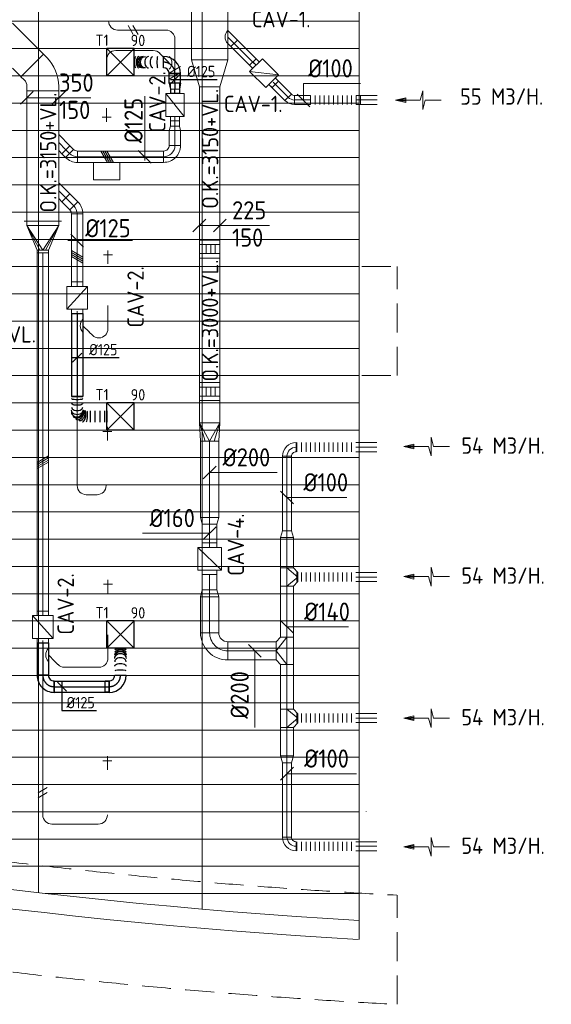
# Model space of a CAD drawing. Header units: millimetres. Extents: x -74969 to 28416, y 4400 to 50969.
# Tile 15 of 32: x -54918 to -49073, y 6383 to 17220. Entities that reach past the tile are written whole.
import ezdxf
from ezdxf.enums import TextEntityAlignment as Align

# ---------------------------------------------------------------- set-up
doc = ezdxf.new("R2010")
doc.units = ezdxf.units.MM
doc.header["$LTSCALE"] = 50
doc.linetypes.add('CENTER2', pattern=[28.575, 19.05, -3.175, 3.175, -3.175])
doc.linetypes.add('HIDDEN', pattern=[9.525, 6.35, -3.175])
for name, color, linetype, lineweight in [('WL570---_BESTAAND-HARTLIJN', 161, 'Continuous', 0), ('WL570---_BESTAAND-MAATVOERING', 161, 'Continuous', 0), ('WL570---_BESTAAND-RETOUR', 100, 'Continuous', 0), ('WL570---_BESTAAND-ROOSTER', 161, 'Continuous', 0), ('WL570---_BESTAAND-TOEVOER', 200, 'Continuous', 0), ('WL570---_DEMONTEREN', 10, 'Continuous', 0)]:
    doc.layers.add(name, color=color, linetype=linetype, lineweight=lineweight)
for name, color, linetype in [('WL570---_TOEVOER', 200, 'Continuous'), ('WL570---_TOEVOER_HL', 1, 'Continuous'), ('WL570---_TOEVOER_RST', 3, 'Continuous'), ('WL570---_TOEVOER_RST_HL', 1, 'Continuous'), ('WM570---_TOEVOER', 2, 'Continuous'), ('WM570---_TOEVOER_PR', 2, 'Continuous'), ('WM570---_TOEVOER_RST_PR', 1, 'Continuous')]:
    doc.layers.add(name, color=color, linetype=linetype)
doc.layers.get('WL570---_DEMONTEREN').off()
doc.styles.add('BURO-025', font='ISO96.shx', dxfattribs={"height": 125})
doc.styles.add('ISO', font='ISO', dxfattribs={"height": 162})
doc.styles.add('MAATVOERING', font='ISO')

# ---------------------------------------------------------------- blocks, each defined once
blk = doc.blocks.new('OBO10000090H')
blk.add_lwpolyline([(50, -100, 0.414214), (-100, 50), (-100, -50, -0.414214), (-50, -100)], format="xyb", close=True)
at = {"invisible_edges": 15}
for points in [[(-91, -51), (-74, 48), (-100, 50), (-100, -50)], [(-83, -53), (-49, 41), (-74, 48), (-91, -51)], [(-75, -57), (-25, 30), (-49, 41), (-83, -53)], [(-68, -62), (-4, 15), (-25, 30), (-75, -57)], [(-62, -68), (15, -4), (-4, 15), (-68, -62)], [(-57, -75), (30, -25), (15, -4), (-62, -68)], [(-53, -83), (41, -49), (30, -25), (-57, -75)], [(-51, -91), (48, -74), (41, -49), (-53, -83)], [(-50, -100), (50, -100), (48, -74), (-51, -91)]]:
    blk.add_3dface(points, dxfattribs=at)
at = {"layer": 'WL570---_BESTAAND-HARTLIJN'}
blk.add_arc((-100, -100), 100, 0, 90, dxfattribs=at)
blk = doc.blocks.new('KARO')
for p, q in [((1, 0.5), (0, 0.5)), ((0, -0.5), (1, -0.5))]:
    blk.add_line(p, q)
at = {"invisible_edges": 15}
blk.add_3dface([(0, 0.5), (0, -0.5), (1, -0.5), (1, 0.5)], dxfattribs=at)
at = {"layer": 'WL570---_BESTAAND-HARTLIJN'}
blk.add_line((0, 0), (1, 0), dxfattribs=at)
blk = doc.blocks.new('FLLINE100')
blk.add_line((0, -50), (0, 50))
blk = doc.blocks.new('OEX1000065900')
at = {"rotation": 180}
for p in [(50, 0), (100, 0), (150, 0), (200, 0), (250, 0), (300, 0), (350, 0), (400, 0), (450, 0), (500, 0), (550, 0), (600, 0), (650, 0)]:
    blk.add_blockref('FLLINE100', p, dxfattribs=at)
blk = doc.blocks.new('AFZPIJL')
for points in [[(0, -10), (0, -6.52), (-2.06, -5.97), (2.06, -5.97), (0, -5.41), (0, 0)], [(-0.26, -2.22), (0, 0)], [(0.26, -2.22), (0, 0)]]:
    blk.add_lwpolyline(points)
blk.add_lwpolyline([(0.52, -2.22), (-0.52, -2.22), (0, 0)], close=True)
blk = doc.blocks.new('OSV1401000740K')
blk.add_lwpolyline([(-75, -70), (0, -50), (0, 50), (-75, 70)], close=True)
at = {"layer": 'WL570---_BESTAAND-HARTLIJN'}
blk.add_line((-75, 0), (0, 0), dxfattribs=at)
blk = doc.blocks.new('OTS14014010000H')
blk.add_lwpolyline([(-100, -70), (100, -70), (100, 70), (50, 120), (-50, 120), (-100, 70)], close=True)
at = {"layer": 'WL570---_BESTAAND-HARTLIJN'}
blk.add_line((-100, 0), (100, 0), dxfattribs=at)
at = {"layer": 'WL570---_BESTAAND-RETOUR'}
blk.add_lwpolyline([(-100, 0), (0, 120), (100, 0)], dxfattribs=at)
blk = doc.blocks.new('MVLINE')
blk.add_line((35.4, -35.4), (-35.4, 35.4))
blk = doc.blocks.new('OTS14014020000H')
blk.add_lwpolyline([(-150, -70), (150, -70), (150, 70), (100, 120), (-100, 120), (-150, 70)], close=True)
at = {"layer": 'WL570---_BESTAAND-HARTLIJN'}
blk.add_line((-150, 0), (150, 0), dxfattribs=at)
at = {"layer": 'WL570---_BESTAAND-RETOUR'}
blk.add_lwpolyline([(-150, 0), (0, 120), (150, 0)], dxfattribs=at)
blk = doc.blocks.new('OBO20000090H')
blk.add_lwpolyline([(100, -200, 0.414214), (-200, 100), (-200, -100, -0.414214), (-100, -200)], format="xyb", close=True)
at = {"invisible_edges": 15}
for points in [[(-183, -102), (-148, 95), (-200, 100), (-200, -100)], [(-166, -106), (-97, 82), (-148, 95), (-183, -102)], [(-150, -113), (-50, 60), (-97, 82), (-166, -106)], [(-136, -123), (-7, 30), (-50, 60), (-150, -113)], [(-123, -136), (30, -7), (-7, 30), (-136, -123)], [(-113, -150), (60, -50), (30, -7), (-123, -136)], [(-106, -166), (82, -97), (60, -50), (-113, -150)], [(-102, -183), (95, -148), (82, -97), (-106, -166)], [(-100, -200), (100, -200), (95, -148), (-102, -183)]]:
    blk.add_3dface(points, dxfattribs=at)
at = {"layer": 'WL570---_BESTAAND-HARTLIJN'}
blk.add_arc((-200, -200), 200, 0, 90, dxfattribs=at)
blk = doc.blocks.new('VBX1601600016025000')
blk.add_lwpolyline([(50, -130), (300, -130), (300, 130), (50, 130)], close=True)
for points in [[(50, 80), (0, 80), (0, -80), (50, -80)], [(300, -80), (350, -80), (350, 80), (300, 80)]]:
    blk.add_lwpolyline(points)
at = {"layer": 'WL570---_BESTAAND-HARTLIJN'}
blk.add_line((300, 0), (350, 0), dxfattribs=at)
at = {"layer": 'WL570---_BESTAAND-TOEVOER'}
blk.add_line((50, -130), (300, 130), dxfattribs=at)
blk = doc.blocks.new('OSV2001600740G')
blk.add_lwpolyline([(0, -100), (75, -80), (75, 80), (0, 100)], close=True)
at = {"layer": 'WL570---_BESTAAND-HARTLIJN'}
blk.add_line((0, 0), (75, 0), dxfattribs=at)
blk = doc.blocks.new('OEX1000060800')
at = {"rotation": 90}
for p in [(0, -50), (0, -100), (0, -150), (0, -200), (0, -250), (0, -300), (0, -350), (0, -400), (0, -450), (0, -500), (0, -550), (0, -600)]:
    blk.add_blockref('FLLINE100', p, dxfattribs=at)
blk = doc.blocks.new('OBO10000090ZE')
blk.add_lwpolyline([(-50, 0), (50, 0), (50, 100, 1), (-50, 100)], format="xyb", close=True)
at = {"layer": 'WL570---_BESTAAND-HARTLIJN'}
for points in [[(0, 0), (0, 150)], [(-50, 100), (50, 100)]]:
    blk.add_lwpolyline(points, dxfattribs=at)
blk = doc.blocks.new('OBO10000090L')
blk.add_lwpolyline([(50, 0, 0.414214), (-100, 150), (-100, 50, -0.414214), (-50, 0)], format="xyb", close=True)
at = {"invisible_edges": 15}
for points in [[(-91, 49), (-74, 148), (-100, 150), (-100, 50)], [(-83, 47), (-49, 141), (-74, 148), (-91, 49)], [(-75, 43), (-25, 130), (-49, 141), (-83, 47)], [(-68, 38), (-4, 115), (-25, 130), (-75, 43)], [(-62, 32), (15, 96), (-4, 115), (-68, 38)], [(-57, 25), (30, 75), (15, 96), (-62, 32)], [(-53, 17), (41, 51), (30, 75), (-57, 25)], [(-51, 9), (48, 26), (41, 51), (-53, 17)], [(-50, 0), (50, 0), (48, 26), (-51, 9)]]:
    blk.add_3dface(points, dxfattribs=at)
at = {"layer": 'WL570---_BESTAAND-HARTLIJN'}
blk.add_arc((-100, 0), 100, 0, 90, dxfattribs=at)
blk = doc.blocks.new('OZA1250100045L')
blk.add_lwpolyline([(-71, 0), (-106, 35), (-35, 106), (71, 0)])
at = {"layer": 'WL570---_BESTAAND-HARTLIJN'}
blk.add_line((0, 0), (-71, 71), dxfattribs=at)
at = {"layer": 'WL570---_BESTAAND-TOEVOER'}
blk.add_arc((0, 71), 100, 225, 315, dxfattribs=at)
blk = doc.blocks.new('OBO10000045H')
blk.add_lwpolyline([(50, -41, 0.198912), (6, 65), (-65, -6, -0.198912), (-50, -41)], format="xyb", close=True)
at = {"invisible_edges": 15}
for points in [[(-62, -9), (15, 55), (6, 65), (-65, -6)], [(-59, -13), (23, 45), (15, 55), (-62, -9)], [(-57, -16), (30, 34), (23, 45), (-59, -13)], [(-55, -20), (36, 22), (30, 34), (-57, -16)], [(-53, -24), (41, 10), (36, 22), (-55, -20)], [(-52, -28), (45, -3), (41, 10), (-53, -24)], [(-51, -33), (48, -15), (45, -3), (-52, -28)], [(-50, -37), (49, -28), (48, -15), (-51, -33)], [(-50, -41), (50, -41), (49, -28), (-50, -37)]]:
    blk.add_3dface(points, dxfattribs=at)
at = {"layer": 'WL570---_BESTAAND-HARTLIJN'}
blk.add_arc((-100, -41), 100, 0, 45, dxfattribs=at)
blk = doc.blocks.new('VBX1251250012525000')
blk.add_lwpolyline([(50, -112.5), (300, -112.5), (300, 112.5), (50, 112.5)], close=True)
for points in [[(50, 62.5), (0, 62.5), (0, -62.5), (50, -62.5)], [(300, -62.5), (350, -62.5), (350, 62.5), (300, 62.5)]]:
    blk.add_lwpolyline(points)
at = {"layer": 'WL570---_BESTAAND-HARTLIJN'}
blk.add_line((300, 0), (350, 0), dxfattribs=at)
at = {"layer": 'WL570---_BESTAAND-TOEVOER'}
blk.add_line((50, -112.5), (300, 112.5), dxfattribs=at)
blk = doc.blocks.new('OSV1251000460G')
blk.add_lwpolyline([(0, -62), (47, -50), (47, 50), (0, 62)], close=True)
at = {"layer": 'WL570---_BESTAAND-HARTLIJN'}
blk.add_line((0, 0), (47, 0), dxfattribs=at)
blk = doc.blocks.new('VBX1001000010025000')
for points in [[(50, 50), (0, 50), (0, -50), (50, -50)], [(300, -50), (350, -50), (350, 50), (300, 50)]]:
    blk.add_lwpolyline(points)
blk.add_lwpolyline([(50, -100), (300, -100), (300, 100), (50, 100)], close=True)
at = {"layer": 'WL570---_BESTAAND-HARTLIJN'}
blk.add_line((300, 0), (350, 0), dxfattribs=at)
at = {"layer": 'WL570---_BESTAAND-TOEVOER'}
blk.add_line((50, -100), (300, 100), dxfattribs=at)
blk = doc.blocks.new('OSV1251000460K')
blk.add_lwpolyline([(-47, -62), (0, -50), (0, 50), (-47, 62)], close=True)
at = {"layer": 'WL570---_BESTAAND-HARTLIJN'}
blk.add_line((-47, 0), (0, 0), dxfattribs=at)
blk = doc.blocks.new('KARH')
for p, q in [((1, 0.5), (0, 0.5)), ((0, -0.5), (1, -0.5))]:
    blk.add_line(p, q)
at = {"invisible_edges": 15}
blk.add_3dface([(0, 0.5), (0, -0.5), (1, -0.5), (1, 0.5)], dxfattribs=at)
blk = doc.blocks.new('OAF12500045R')
blk.add_line((-138, 0), (138, 0))
blk.add_lwpolyline([(-88, 0), (35, 124), (124, 35), (88, 0)])
at = {"layer": 'WL570---_BESTAAND-HARTLIJN'}
blk.add_line((80, 80), (0, 0), dxfattribs=at)
blk = doc.blocks.new('OBO12500090H')
blk.add_lwpolyline([(62, -125, 0.414214), (-125, 62), (-125, -63, -0.414214), (-63, -125)], format="xyb", close=True)
at = {"invisible_edges": 15}
for points in [[(-114, -63), (-92, 60), (-125, 62), (-125, -63)], [(-104, -66), (-61, 51), (-92, 60), (-114, -63)], [(-94, -71), (-31, 37), (-61, 51), (-104, -66)], [(-85, -77), (-4, 19), (-31, 37), (-94, -71)], [(-77, -85), (19, -4), (-4, 19), (-85, -77)], [(-71, -94), (37, -31), (19, -4), (-77, -85)], [(-66, -104), (51, -61), (37, -31), (-71, -94)], [(-63, -114), (60, -92), (51, -61), (-66, -104)], [(-63, -125), (62, -125), (60, -92), (-63, -114)]]:
    blk.add_3dface(points, dxfattribs=at)
at = {"layer": 'WL570---_BESTAAND-HARTLIJN'}
blk.add_arc((-125, -125), 125, 0, 90, dxfattribs=at)
blk = doc.blocks.new('VBO35015000050451-100H')
blk.add_lwpolyline([(-175, -164), (175, -164), (175, -114, 0.198912), (43, 204), (8, 240), (-240, -8), (-204, -43, -0.198912), (-175, -114)], format="xyb", close=True)
blk = doc.blocks.new('OBO12500045H')
blk.add_lwpolyline([(62, -52, 0.198912), (8, 81), (-81, -8, -0.198912), (-63, -52)], format="xyb", close=True)
at = {"invisible_edges": 15}
for points in [[(-77, -12), (19, 69), (8, 81), (-81, -8)], [(-74, -16), (29, 56), (19, 69), (-77, -12)], [(-71, -21), (37, 42), (29, 56), (-74, -16)], [(-68, -25), (45, 27), (37, 42), (-71, -21)], [(-66, -30), (51, 12), (45, 27), (-68, -25)], [(-65, -36), (56, -3), (51, 12), (-66, -30)], [(-63, -41), (60, -19), (56, -3), (-65, -36)], [(-63, -46), (62, -35), (60, -19), (-63, -41)], [(-63, -52), (62, -52), (62, -35), (-63, -46)]]:
    blk.add_3dface(points, dxfattribs=at)
at = {"layer": 'WL570---_BESTAAND-HARTLIJN'}
blk.add_arc((-125, -52), 125, 0, 45, dxfattribs=at)
blk = doc.blocks.new('VRO225150002002000H')
blk.add_lwpolyline([(0, 112.5), (0, -112.5), (200, -100), (200, 100)], close=True)
at = {"layer": 'WL570---_BESTAAND-RETOUR'}
for p, q in [((0, 112.5), (200, 50)), ((0, -112.5), (200, -50))]:
    blk.add_line(p, q, dxfattribs=at)
blk.add_lwpolyline([(0, -112.5), (0, -112.5), (200, 0), (0, 112.5)], dxfattribs=at)
blk = doc.blocks.new('VSP22515022515010-0')
blk.add_lwpolyline([(0, -112.5), (200, -112.5), (200, 112.5), (0, 112.5)], close=True)
at = {"layer": 'WL570---_BESTAAND-RETOUR'}
for p, q in [((50, -112.5), (50, 112.5)), ((150, -112.5), (150, 112.5)), ((50, 37.5), (150, 37.5)), ((50, -12.5), (150, -12.5)), ((50, -62.5), (150, -62.5))]:
    blk.add_line(p, q, dxfattribs=at)
blk = doc.blocks.new('VV240015022515003000G')
blk.add_lwpolyline([(0, -200), (300, -112.5), (300, 112.5), (0, 200)], close=True)
at = {"invisible_edges": 15}
blk.add_3dface([(0, -200), (300, -112.5), (300, 112.5), (0, 200)], dxfattribs=at)
blk = doc.blocks.new('UISO')
for p, q in [((0, 0.18), (1, 0.757)), ((0, 0), (1, 0.577))]:
    blk.add_line(p, q)
at = {"layer": 'WL570---_BESTAAND-TOEVOER'}
for p, q in [((0, 0.36), (1, 0.937)), ((0, -0.18), (1, 0.397))]:
    blk.add_line(p, q, dxfattribs=at)
blk = doc.blocks.new('OZA4000100045R')
blk.add_lwpolyline([(71, 0), (106, 35), (35, 106), (-71, 0)])
at = {"layer": 'WL570---_BESTAAND-HARTLIJN'}
blk.add_line((0, 0), (71, 71), dxfattribs=at)
at = {"layer": 'WL570---_BESTAAND-RETOUR'}
blk.add_arc((0, 71), 100, 225, 315, dxfattribs=at)
blk = doc.blocks.new('VRO3502000012535000-0')
for p, q in [((0, 205), (0, -205)), ((50, -175), (50, 175)), ((320, -62.5), (320, 62.5))]:
    blk.add_line(p, q)
blk.add_lwpolyline([(0, 175), (0, -175), (50, -175), (320, -62.5), (350, -62.5), (350, 62.5), (320, 62.5), (50, 175)], close=True)
at = {"layer": 'WL570---_BESTAAND-TOEVOER'}
for p, q in [((50, 175), (320, 31.25)), ((50, -175), (320, -31.25))]:
    blk.add_line(p, q, dxfattribs=at)
blk.add_lwpolyline([(50, -175), (320, 0), (50, 175)], dxfattribs=at)
blk = doc.blocks.new('Groep-22')
at = {"color": 8, "linetype": 'Continuous', "lineweight": 13}
for p, q in [((-51351, 17202), (-72801, 17202)), ((-72801, 16902), (-51351, 16902)), ((-51351, 16602), (-72801, 16602)), ((-51351, 16302), (-72801, 16302)), ((-51351, 16002), (-72801, 16002)), ((-51351, 15702), (-72801, 15702)), ((-51351, 15402), (-72801, 15402)), ((-72801, 15102), (-51351, 15102)), ((-51351, 14802), (-72801, 14802)), ((-51351, 14502), (-72801, 14502)), ((-51351, 14202), (-72801, 14202)), ((-51351, 13902), (-72801, 13902)), ((-51351, 13602), (-72801, 13602)), ((-72801, 13302), (-51351, 13302)), ((-72801, 13002), (-51351, 13002)), ((-72801, 12702), (-51351, 12702)), ((-72801, 12402), (-51351, 12402)), ((-72109, 12102), (-51351, 12102))]:
    blk.add_line(p, q, dxfattribs=at)
blk = doc.blocks.new('Block plafond 6e verd zuid')
at = {"color": 8, "linetype": 'Continuous', "lineweight": 13}
for p, q in [((17925, 75), (17925, -11016)), ((19725, 0), (19725, -11196)), ((21450, 0), (21450, -11530)), ((1423, -6825), (21450, -6825)), ((2180, -7125), (21450, -7125)), ((2968, -7425), (21450, -7425)), ((3788, -7725), (21450, -7725)), ((4646, -8025), (21450, -8025)), ((5546, -8325), (21450, -8325)), ((6494, -8625), (21450, -8625)), ((7499, -8925), (21450, -8925)), ((8569, -9225), (21450, -9225)), ((9720, -9525), (21450, -9525)), ((14325, -9525), (17925, -9525)), ((17925, -9525), (19725, -9525)), ((19725, -9525), (19725, -9825)), ((10970, -9825), (21450, -9825)), ((17925, -9825), (21450, -9825)), ((19725, -9825), (17925, -9825)), ((12349, -10125), (21450, -10125)), ((21525, -10125), (21525, -10123)), ((13903, -10425), (21450, -10425)), ((15721, -10725), (21450, -10725)), ((18001, -11025), (21450, -11025))]:
    blk.add_line(p, q, dxfattribs=at)
for radius, start in [(63341, 246.63013), (63551, 246.71186)]:
    blk.add_arc((25125, 51914), radius, start, 266.67372, dxfattribs=at)
at = {"color": 8}
blk.add_blockref('Groep-22', (72801, -18627), dxfattribs=at)
blk = doc.blocks.new('*U217')
at = {"color": 0, "ltscale": 10}
for p, q in [((150, 150, -2500), (-150, 150, -2500)), ((-150, -150, -2500), (-150, 150, -2500)), ((150, -150, -2500), (-150, 150, -2500)), ((-150, -150, -2500), (150, 150, -2500)), ((150, -150, -2500), (150, 150, -2500)), ((150, -150, -2500), (-150, -150, -2500))]:
    blk.add_line(p, q, dxfattribs=at)
at = {"layer": 'WL570---_TOEVOER_RST_HL', "linetype": 'CENTER2'}
blk.add_circle((0, 0, -2500), 0.075, dxfattribs=at)
at = {"layer": 'WL570---_TOEVOER_RST', "color": 2, "style": 'BURO-025'}
for tag in ['MC', 'Q']:
    blk.add_attdef(tag, text='', height=125, dxfattribs=at).set_placement((0, 0), align=Align.MIDDLE)
at = {"layer": 'WM570---_TOEVOER_RST_PR', "color": 2, "style": 'BURO-025'}
blk.add_attdef('POSNR', text='', height=125, dxfattribs=at).set_placement((0, 0), align=Align.MIDDLE)
blk = doc.blocks.new('*U308')
at = {"color": 0, "ltscale": 10}
for p, q in [((0, 62, -2700), (357, 62, -2700)), ((0, -62, -2700), (0, 62, -2700)), ((357, 62, -2700), (357, -62, -2700)), ((0, -62, -2700), (357, -62, -2700))]:
    blk.add_line(p, q, dxfattribs=at)
at = {"layer": 'WL570---_TOEVOER_HL', "linetype": 'CENTER2'}
blk.add_line((0, 0, -2700), (357, 0, -2700), dxfattribs=at)
at = {"layer": 'WM570---_TOEVOER_PR', "color": 2, "style": 'BURO-025'}
blk.add_attdef('POSNR', text='', height=125, dxfattribs=at).set_placement((0, 0), align=Align.MIDDLE)
blk = doc.blocks.new('*U309')
at = {"color": 0, "ltscale": 10}
for p, q in [((-62.5, 125, -2700), (62.5, 125, -2700)), ((-125, -62.5, -2700), (-125, 62.5, -2700))]:
    blk.add_line(p, q, dxfattribs=at)
for radius, end in [(62.5, 0), (187.5, 360)]:
    blk.add_arc((-125, 125, -2700), radius, 270, end, dxfattribs=at)
at = {"layer": 'WL570---_TOEVOER_HL', "linetype": 'CENTER2'}
blk.add_arc((-125, 125, -2700), 125, 270, 0, dxfattribs=at)
at = {"layer": 'WM570---_TOEVOER_PR', "color": 2, "style": 'BURO-025'}
blk.add_attdef('POSNR', text='', height=125, dxfattribs=at).set_placement((0, 0), align=Align.MIDDLE)
blk = doc.blocks.new('*U310')
at = {"color": 0, "ltscale": 10}
for p, q in [((0, 62, -2700), (605, 62, -2700)), ((0, -62, -2700), (0, 62, -2700)), ((605, 62, -2700), (605, -62, -2700)), ((0, -62, -2700), (605, -62, -2700))]:
    blk.add_line(p, q, dxfattribs=at)
at = {"layer": 'WL570---_TOEVOER_HL', "linetype": 'CENTER2'}
blk.add_line((0, 0, -2700), (605, 0, -2700), dxfattribs=at)
at = {"layer": 'WM570---_TOEVOER_PR', "color": 2, "style": 'BURO-025'}
blk.add_attdef('POSNR', text='', height=125, dxfattribs=at).set_placement((0, 0), align=Align.MIDDLE)
blk = doc.blocks.new('*U311')
at = {"color": 0, "ltscale": 10}
for p, q in [((-125, -62.5, -2700), (-125, 62.5, -2700)), ((62.5, -125, -2700), (-62.5, -125, -2700)), ((-59.375, -125, -2700), (-59.375, -169.3, -2700)), ((59.375, -125, -2700), (-59.375, -125, -2700)), ((59.375, -169.3, -2700), (-59.375, -169.3, -2700)), ((59.375, -125, -2700), (59.375, -169.3, -2700))]:
    blk.add_line(p, q, dxfattribs=at)
for radius in [187.5, 62.5]:
    blk.add_arc((-125, -125, -2700), radius, 0, 90, dxfattribs=at)
at = {"layer": 'WL570---_TOEVOER_HL', "linetype": 'CENTER2'}
blk.add_arc((-125, -125, -2700), 125, 0, 90, dxfattribs=at)
at = {"layer": 'WM570---_TOEVOER_PR', "color": 2, "style": 'BURO-025'}
blk.add_attdef('POSNR', text='', height=125, dxfattribs=at).set_placement((0, 0), align=Align.MIDDLE)
blk = doc.blocks.new('*U312')
at = {"color": 0, "ltscale": 10}
for p, q in [((0, 62, -2700), (0, -62, -2700)), ((298, 62, -2700), (298, -62, -2700))]:
    blk.add_line(p, q, dxfattribs=at)
for centre, major_axis, ratio, start_param, end_param in [((48, 0, -2700), (0, -62.5), 0.152897, 0, 3.141593), ((150, 0, -2700), (0, -62.5), 0.695909, 0, 3.141593), ((203, 0, -2700), (0, 62.5), 0.883508, 3.141593, 6.283185), ((251, 0, -2700), (0, 62.5), 0.444721, 3.141593, 6.283185)]:
    blk.add_ellipse(centre, major_axis=major_axis, ratio=ratio, start_param=start_param, end_param=end_param, dxfattribs=at)
at = {"color": 0, "ltscale": 10, "extrusion": (0, 0, -1)}
for centre, major_axis, ratio, start_param, end_param in [((102, 0, -2700), (0, 62.5), 0.444721, 0, 3.141593), ((185, 0, -2700), (0, 62.5), 0.883508, 0, 3.141593), ((224, 0, -2700), (0, -62.5), 0.695909, 3.141593, 6.283185), ((282, 0, -2700), (0, -62.5), 0.152897, 3.141593, 6.283185)]:
    blk.add_ellipse(centre, major_axis=major_axis, ratio=ratio, start_param=start_param, end_param=end_param, dxfattribs=at)
at = {"layer": 'WM570---_TOEVOER_PR', "color": 2, "style": 'BURO-025'}
blk.add_attdef('POSNR', text='', height=125, dxfattribs=at).set_placement((0, 0), align=Align.MIDDLE)
blk = doc.blocks.new('*U313')
at = {"layer": 'WM570---_TOEVOER', "color": 0, "ltscale": 10}
for p, q in [((50, -50), (-50, 50)), ((0, 50), (0, -263)), ((0, -263), (380, -263))]:
    blk.add_line(p, q, dxfattribs=at)
at = {"layer": 'WM570---_TOEVOER', "color": 0, "style": 'BURO-025'}
blk.add_text('%%c125', height=125, dxfattribs=at).set_placement((50, -238))
blk = doc.blocks.new('*U314')
at = {"color": 0, "ltscale": 10}
for p, q in [((0, 62, -2700), (912, 62, -2700)), ((0, -62, -2700), (0, 62, -2700)), ((912, 62, -2700), (912, -62, -2700)), ((0, -62, -2700), (912, -62, -2700))]:
    blk.add_line(p, q, dxfattribs=at)
at = {"layer": 'WL570---_TOEVOER_HL', "linetype": 'CENTER2'}
blk.add_line((0, 0, -2700), (912, 0, -2700), dxfattribs=at)
at = {"layer": 'WM570---_TOEVOER_PR', "color": 2, "style": 'BURO-025'}
blk.add_attdef('POSNR', text='', height=125, dxfattribs=at).set_placement((0, 0), align=Align.MIDDLE)
blk = doc.blocks.new('*U315')
at = {"color": 0, "ltscale": 10}
for p, q in [((159, 326, -2700), (284, 326, -2700)), ((159, 300, -2700), (284, 300, -2700)), ((159, 248, -2700), (284, 248, -2700)), ((159, 196, -2700), (284, 196, -2700)), ((159, 144, -2700), (284, 144, -2700)), ((0, -62, -2700), (0, 62, -2700)), ((279, 60, -2700), (279, 61, -2700))]:
    blk.add_line(p, q, dxfattribs=at)
at = {"color": 0, "ltscale": 10, "extrusion": (0, 0, -1)}
for centre, major_axis, ratio, start_param, end_param in [((221, 103, -2700), (-62.5, 4), 0.114701, 0.007413, 3.149006), ((74, 0, -2700), (0, 62.5), 0.392345, 0, 3.141593), ((210, 46, -2700), (58.6, -22.2), 0.534113, 3.189325, 6.330918), ((152, 0, -2700), (0, 62.5), 0.809953, 0, 3.141593), ((186, 8, -2700), (40, -48.5), 0.805665, 3.364479, 6.431792)]:
    blk.add_ellipse(centre, major_axis=major_axis, ratio=ratio, start_param=start_param, end_param=end_param, dxfattribs=at)
at = {"color": 0, "ltscale": 10}
for centre, major_axis, ratio, start_param, end_param in [((25, 0, -2700), (0, -62.5), 0.133928, 0, 3.141593), ((117, 0, -2700), (0, -62.5), 0.623108, 0, 3.141593), ((199, 24, -2700), (52.7, -34.1), 0.694541, 0.085999, 3.001148), ((217, 73, -2700), (61.4, -12.5), 0.33613, 0.024177, 3.117416), ((171, 0, -2700), (15.7, -61), 0.860663, 0.218616, 2.922976), ((171, 0, -2700), (15.7, -61), 0.860663, 6.064569, 6.501802), ((199, 24, -2700), (52.7, -34.1), 0.694541, 6.197186, 6.369184)]:
    blk.add_ellipse(centre, major_axis=major_axis, ratio=ratio, start_param=start_param, end_param=end_param, dxfattribs=at)
at = {"layer": 'WM570---_TOEVOER_PR', "color": 2, "style": 'BURO-025'}
blk.add_attdef('POSNR', text='', height=125, dxfattribs=at).set_placement((0, 0), align=Align.MIDDLE)
blk = doc.blocks.new('*U316')
at = {"layer": 'WM570---_TOEVOER', "color": 0, "ltscale": 10}
for p, q in [((-50, -50), (50, 50)), ((-50, 0), (461, 0))]:
    blk.add_line(p, q, dxfattribs=at)
at = {"layer": 'WM570---_TOEVOER', "color": 0, "style": 'BURO-025'}
blk.add_text('%%c125', height=125, dxfattribs=at).set_placement((131, 25))
blk = doc.blocks.new('*U317')
at = {"color": 0, "ltscale": 10}
for p, q in [((0, 62.5, -2700), (64.18, 50, -2700)), ((0, 62.5, -2700), (0, -62.5, -2700)), ((64.18, 50, -2700), (114.18, 50, -2700)), ((114.18, 50, -2700), (114.18, -50, -2700)), ((0, -62.5, -2700), (64.18, -50, -2700)), ((64.18, -50, -2700), (114.18, -50, -2700))]:
    blk.add_line(p, q, dxfattribs=at)
at = {"layer": 'WL570---_TOEVOER_HL', "linetype": 'CENTER2'}
for p in [(0, 0, -2700), (114.18, 0, -2700)]:
    blk.add_line(p, (64.18, 0, -2700), dxfattribs=at)
blk.add_circle((0, 0, -2700), 0.075, dxfattribs=at)
at = {"layer": 'WM570---_TOEVOER_PR', "color": 2, "style": 'BURO-025'}
blk.add_attdef('POSNR', text='', height=125, dxfattribs=at).set_placement((0, 0), align=Align.MIDDLE)
blk = doc.blocks.new('*U318')
at = {"color": 0, "ltscale": 10}
for p, q in [((0, 62, -2700), (0, -62, -2700)), ((324, 62, -2700), (324, -62, -2700))]:
    blk.add_line(p, q, dxfattribs=at)
for centre, major_axis, ratio, start_param, end_param in [((64, 0, -2700), (0, -62.5), 0.149337, 0, 3.141593), ((164, 0, -2700), (0, -62.5), 0.682666, 0, 3.141593), ((219, 0, -2700), (0, 62.5), 0.870783, 3.141593, 6.283185), ((272, 0, -2700), (0, 62.5), 0.43498, 3.141593, 6.283185)]:
    blk.add_ellipse(centre, major_axis=major_axis, ratio=ratio, start_param=start_param, end_param=end_param, dxfattribs=at)
at = {"color": 0, "ltscale": 10, "extrusion": (0, 0, -1)}
for centre, major_axis, ratio, start_param, end_param in [((117, 0, -2700), (0, 62.5), 0.43498, 0, 3.141593), ((199, 0, -2700), (0, 62.5), 0.870783, 0, 3.141593), ((242, 0, -2700), (0, -62.5), 0.682666, 3.141593, 6.283185), ((306, 0, -2700), (0, -62.5), 0.149337, 3.141593, 6.283185)]:
    blk.add_ellipse(centre, major_axis=major_axis, ratio=ratio, start_param=start_param, end_param=end_param, dxfattribs=at)
at = {"layer": 'WM570---_TOEVOER_PR', "color": 2, "style": 'BURO-025'}
blk.add_attdef('POSNR', text='', height=125, dxfattribs=at).set_placement((0, 0), align=Align.MIDDLE)
blk = doc.blocks.new('*U319')
at = {"color": 0, "ltscale": 10}
for p, q in [((0, 63, -2700), (108, 63, -2700)), ((0, -62, -2700), (0, 63, -2700)), ((108, 63, -2700), (108, -62, -2700)), ((0, -62, -2700), (108, -62, -2700))]:
    blk.add_line(p, q, dxfattribs=at)
at = {"layer": 'WL570---_TOEVOER_HL', "linetype": 'CENTER2'}
blk.add_line((0, 0, -2700), (108, 0, -2700), dxfattribs=at)
at = {"layer": 'WM570---_TOEVOER_PR', "color": 2, "style": 'BURO-025'}
blk.add_attdef('POSNR', text='', height=125, dxfattribs=at).set_placement((0, 0), align=Align.MIDDLE)
blk = doc.blocks.new('*U320')
at = {"layer": 'WM570---_TOEVOER', "color": 0, "ltscale": 10}
for p, q in [((-50, -50), (50, 50)), ((-50, 0), (463, 0))]:
    blk.add_line(p, q, dxfattribs=at)
at = {"layer": 'WM570---_TOEVOER', "color": 0, "style": 'BURO-025'}
blk.add_text('%%c125', height=125, dxfattribs=at).set_placement((132, 25))
blk = doc.blocks.new('*U321')
at = {"color": 0, "ltscale": 10}
for p, q in [((-62.5, 125, -2700), (62.5, 125, -2700)), ((-125, -62.5, -2700), (-125, 62.5, -2700))]:
    blk.add_line(p, q, dxfattribs=at)
for radius, end in [(62.5, 0), (187.5, 360)]:
    blk.add_arc((-125, 125, -2700), radius, 270, end, dxfattribs=at)
at = {"layer": 'WL570---_TOEVOER_HL', "linetype": 'CENTER2'}
blk.add_arc((-125, 125, -2700), 125, 270, 0, dxfattribs=at)
at = {"layer": 'WM570---_TOEVOER_PR', "color": 2, "style": 'BURO-025'}
blk.add_attdef('POSNR', text='', height=125, dxfattribs=at).set_placement((0, 0), align=Align.MIDDLE)

msp = doc.modelspace()

# ---------------------------------------------------------------- linework, layer by layer
at = {"layer": 'WL570---_BESTAAND-MAATVOERING', "color": 7, "linetype": 'HIDDEN'}
for p, q in [((-72110, 14502), (-50769, 14502)), ((-50769, 13302), (-50769, 14502)), ((-72110, 13302), (-50769, 13302)), ((-50769, 6383), (-50769, 7585))]:
    msp.add_line(p, q, dxfattribs=at)
at = {"layer": 'WL570---_BESTAAND-MAATVOERING'}
for points in [[(-51797, 16331), (-51797, 16517), (-51171, 16517)], [(-53543, 16377), (-53543, 16282), (-53543, 15670)], [(-54839, 16360), (-54509, 16360), (-54136, 16360)], [(-52942, 14955), (-52633, 14955), (-52172, 14955)], [(-53676, 14788), (-53764, 14788), (-54390, 14788)], [(-52830, 12236), (-52687, 12236), (-52088, 12236)], [(-51979, 11961), (-51900, 11961), (-51322, 11961)], [(-52830, 11568), (-52942, 11568), (-53568, 11568)], [(-51979, 10538), (-51880, 10538), (-51302, 10538)], [(-52332, 10273), (-52332, 10100), (-52332, 9431)], [(-51979, 8921), (-51840, 8921), (-51214, 8921)]]:
    msp.add_lwpolyline(points, dxfattribs=at)
at = {"layer": 'WL570---_BESTAAND-MAATVOERING', "color": 7, "linetype": 'HIDDEN'}
for radius, start, end in [(63041, 247.03139, 267.03617), (64241, 246.32069, 267.09158)]:
    msp.add_arc((-47510, 70541), radius, start, end, dxfattribs=at)
at = {"layer": 'WL570---_BESTAAND-ROOSTER'}
for p, q in [((-54107, 15646), (-54107, 15459)), ((-53817, 15646), (-53817, 15459)), ((-54107, 15459), (-53817, 15459))]:
    msp.add_line(p, q, dxfattribs=at)
at = {"layer": 'WL570---_BESTAAND-TOEVOER'}
for p, q in [((-54657, 16840), (-54998, 17181)), ((-54904, 16593), (-54996, 16686))]:
    msp.add_line(p, q, dxfattribs=at)

# ---------------------------------------------------------------- block references
at = {"layer": 'WL570---_BESTAAND-MAATVOERING', "yscale": 2, "zscale": 2}
for p, xscale, rotation in [((-54839, 16360), 2, 90), ((-54489, 16360), 2, 90), ((-52942, 14955), 2, 90), ((-52717, 14955), 2, 90), ((-54286, 14788), -2, 270), ((-52830, 12236), 2, 90), ((-51979, 11961), -2, 269.999999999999), ((-52830, 11568), 2, 90.00000000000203), ((-51979, 10538), -2, 270), ((-51979, 8921), 2, 90.00000000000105)]:
    msp.add_blockref('MVLINE', p, dxfattribs=dict(at, xscale=xscale, rotation=rotation))
at = {"layer": 'WL570---_BESTAAND-MAATVOERING', "xscale": 2, "yscale": 2, "zscale": 2}
for p in [(-51797, 16331), (-53543, 15711), (-52332, 10273)]:
    msp.add_blockref('MVLINE', p, dxfattribs=at)
at = {"layer": 'WL570---_BESTAAND-RETOUR'}
for name, p, xscale, yscale, zscale, rotation in [('KARH', (-52830, 18027), 1248.037801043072, 400, 150, 270), ('KARO', (-52559, 16958), 311.7541154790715, 100, 100, 314.9999999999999), ('KARH', (-52830, 12782), 3696.91578974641, 225, 150, 90), ('KARO', (-52131, 16531), 233.4663252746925, 100, 100, 314.9999999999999), ('KARO', (-50989, 16336), 227.7008951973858, 100, 100, 180), ('KARO', (-52830, 11741), 840.9529519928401, 200, 200, 90), ('KARO', (-51979, 12415), -818.9038330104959, 100, 100, 89.99999999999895), ('KARO', (-52830, 11461), 205.7155824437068, 160, 160, 90.00000000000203), ('KARO', (-51979, 11186), -335.5004954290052, 140, 140, 270), ('KARO', (-52830, 11114), 170.559512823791, 160, 160, 270.0000000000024), ('KARO', (-51979, 10986), 562.7706695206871, 140, 140, 270), ('KARO', (-52830, 10473), 395.6123304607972, 200, 200, 90.00000000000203), ('KARO', (-51979, 9631), 491.7811832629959, 140, 140, 90), ('KARO', (-51979, 9431), -314.5261068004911, 140, 140, 90), ('KARO', (-51979, 8223), 818.9038330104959, 100, 100, 90.00000000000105)]:
    msp.add_blockref(name, p, dxfattribs=dict(at, xscale=xscale, yscale=yscale, zscale=zscale, rotation=rotation))
for name, p, rotation in [('OZA4000100045R', (-52630, 17029), 270), ('VBX1001000010025000', (-52107, 16507), 135.000000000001), ('VV240015022515003000G', (-52830, 16779), 270), ('OBO10000045H', (-51937, 16336), 225), ('OEX1000060800', (-51119, 16336), 270), ('VSP22515022515010-0', (-52830, 14595), 90), ('VSP22515022515010-0', (-52830, 13027), 90), ('VRO225150002002000H', (-52830, 12782), 270), ('VBX1601600016025000', (-52830, 11112), 89.99999999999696), ('OSV2001600740G', (-52830, 10869), 90.00000000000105), ('OBO20000090H', (-52830, 10273), 180.0000000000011), ('OBO10000090H', (-51979, 8123), 180.0000000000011)]:
    msp.add_blockref(name, p, dxfattribs=dict(at, rotation=rotation))
for p, xscale, yscale, zscale in [((-51896, 16336), 174.3802835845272, 100, 100), ((-50993, 12515), -227.7008951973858, 100, 100), ((-50993, 11086), -227.7008951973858, 100, 100), ((-52630, 10273), 530.7047364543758, 200, 200), ((-50993, 9534), -227.7008951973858, 100, 100), ((-50993, 8123), -227.7008951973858, 100, 100)]:
    msp.add_blockref('KARO', p, dxfattribs=dict(at, xscale=xscale, yscale=yscale, zscale=zscale))
at = {"layer": 'WL570---_BESTAAND-RETOUR', "color": 2, "yscale": 50, "zscale": 50}
for p, xscale, rotation in [((-50785, 16335), 50, 90.000000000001), ((-50694, 12521), -50, 89.99999999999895), ((-50694, 11090), -50, 89.99999999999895), ((-50694, 9532), -50, 89.99999999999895), ((-50694, 8117), -50, 89.99999999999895)]:
    msp.add_blockref('AFZPIJL', p, dxfattribs=dict(at, xscale=xscale, rotation=rotation))
at = {"layer": 'WL570---_BESTAAND-RETOUR', "xscale": -1}
for name, p, rotation in [('OBO10000090H', (-51979, 12515), 359.999999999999), ('OSV2001600740G', (-52830, 11741), 90.00000000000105), ('OSV1401000740K', (-51979, 11596), 270), ('OTS14014010000H', (-51979, 11086), 270), ('OTS14014020000H', (-51979, 10273), 90), ('OTS14014010000H', (-51979, 9531), 270), ('OSV1401000740K', (-51979, 9042), 90)]:
    msp.add_blockref(name, p, dxfattribs=dict(at, rotation=rotation))
for p in [(-51220, 12515), (-51220, 11086), (-51220, 9534), (-51220, 8123)]:
    msp.add_blockref('OEX1000065900', p, dxfattribs=at)
at = {"layer": 'WL570---_BESTAAND-TOEVOER'}
for name, p in [('Block plafond 6e verd zuid', (-72635, 18627)), ('VBO35015000050451-100H', (-54664, 16600)), ('OBO12500045H', (-54286, 15134))]:
    msp.add_blockref(name, p, dxfattribs=at)
for name, p, xscale, yscale, zscale, rotation in [('KARO', (-53211, 16456), 58.8969459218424, 100, 100, 90), ('KARH', (-54664, 16437), 1433.358856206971, 350, 200, 270), ('KARO', (-53211, 16106), -58.8969459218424, 100, 100, 90), ('KARO', (-53211, 15836), 165.4294703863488, 125, 125, 90), ('KARO', (-54410, 15788), 57.59446616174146, 125, 125, 315), ('UISO', (-53909, 15648), 125, 125, 125, 90), ('KARO', (-54410, 15258), 123.5295449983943, 125, 125, 314.9999999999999), ('KARO', (-54286, 15083), 747.1938778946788, 125, 125, 270), ('KARO', (-54664, 14653), 3942.564515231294, 125, 125, 270.0000000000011), ('UISO', (-54348, 14657), -125, 125, 125, 180), ('UISO', (-54602, 12396), 125, 125, 125, 180)]:
    msp.add_blockref(name, p, dxfattribs=dict(at, xscale=xscale, yscale=yscale, zscale=zscale, rotation=rotation))
for name, p, rotation in [('VBX1001000010025000', (-53211, 16456), 270.000000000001), ('OAF12500045R', (-54489, 15868), 270), ('OBO12500090H', (-53211, 15711), 270), ('OBO12500045H', (-54333, 15711), 225), ('OAF12500045R', (-54489, 15338), 270), ('VRO3502000012535000-0', (-54664, 15003), 270), ('VBX1251250012525000', (-54664, 10361), 90.000000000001)]:
    msp.add_blockref(name, p, dxfattribs=dict(at, rotation=rotation))
at = {"layer": 'WL570---_BESTAAND-TOEVOER', "xscale": -1}
for name, p, rotation in [('OSV1251000460K', (-53211, 16047), 270), ('VBX1251250012525000', (-54286, 13985), 269.999999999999)]:
    msp.add_blockref(name, p, dxfattribs=dict(at, rotation=rotation))
at = {"layer": 'WL570---_BESTAAND-TOEVOER', "xscale": 944.809750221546, "yscale": 125, "zscale": 125}
msp.add_blockref('KARO', (-54281, 15711), dxfattribs=at)
at = {"layer": 'WL570---_DEMONTEREN'}
for name, p, rotation in [('OBO10000090L', (-53941, 17206), 180.0000000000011), ('OSV1251000460K', (-53211, 16515), 270), ('OBO10000090ZE', (-53962, 16247), 180.000000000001), ('OSV1251000460G', (-54664, 9810), 270)]:
    msp.add_blockref(name, p, dxfattribs=dict(at, rotation=rotation))
for name, p, xscale, yscale, zscale, rotation in [('KARO', (-53311, 17106), 530.4491725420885, 100, 100, 180.0000000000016), ('UISO', (-53633, 17056), 100, 100, 100, 90), ('KARO', (-53450, 16880), 411.6797817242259, 100, 100, 180), ('KARO', (-53211, 17006), -135.109568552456, 100, 100, 90), ('KARO', (-53379, 16851), -48.98494323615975, 100, 100, 134.999999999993), ('KARO', (-53211, 16825), 263.3926132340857, 125, 125, 270), ('KARO', (-53962, 16780), 82.63094965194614, 100, 100, 270), ('UISO', (-53149, 16682), 125, 125, 125, 180), ('KARO', (-54286, 13435), -577.0509542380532, 125, 125, 270), ('KARO', (-53947, 14073), -255.0867862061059, 100, 100, 90), ('KARO', (-54118, 13747), -48.98494323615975, 100, 100, 314.999999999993), ('KARO', (-54286, 13388), -1296.296221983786, 100, 100, 89.99999999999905), ('KARO', (-53954, 12675), -16.03765465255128, 100, 100, 89.99999999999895), ('KARO', (-54067, 11992), 118.7709162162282, 100, 100, 179.9999999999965), ('KARO', (-53947, 10448), 255.0867862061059, 100, 100, 270), ('KARO', (-54664, 9810), 577.0509542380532, 125, 125, 90), ('KARO', (-54497, 10122), -48.98494323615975, 100, 100, 314.9999999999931), ('KARO', (-54047, 10093), 378.5229211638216, 100, 100, 179.9999999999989), ('KARO', (-54664, 9763), 1296.296221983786, 100, 100, 270.000000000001), ('KARO', (-53954, 9050), -16.03765465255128, 100, 100, 89.99999999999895), ('UISO', (-54614, 8751), 100, 100, 100, 180), ('KARO', (-54054, 8367), 510.0096419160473, 100, 100, 179.9999999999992)]:
    msp.add_blockref(name, p, dxfattribs=dict(at, xscale=xscale, yscale=yscale, zscale=zscale, rotation=rotation))
at = {"layer": 'WL570---_DEMONTEREN', "xscale": -1}
for name, p, rotation in [('OBO10000090H', (-53211, 17106), 269.999999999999), ('OBO10000090L', (-53962, 16780), 359.999999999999), ('OBO10000045H', (-53408, 16880), 269.999999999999), ('OZA1250100045L', (-53274, 16745), 89.99999999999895), ('OSV1251000460G', (-53211, 16825), 270), ('OZA1250100045L', (-54223, 13852), 269.999999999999), ('OBO10000045H', (-54089, 13718), 89.99999999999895), ('OBO10000090L', (-53947, 13818), 180), ('OSV1251000460G', (-54286, 13435), 90), ('OBO10000090ZE', (-53954, 12588), 359.999999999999), ('OBO10000090H', (-54286, 11992), 89.99999999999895), ('OBO10000090L', (-53967, 12092), 180), ('OBO10000090ZE', (-53947, 10906), 359.999999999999), ('OZA1250100045L', (-54602, 10228), 269.999999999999), ('OBO10000090L', (-53947, 10193), 180), ('OBO10000045H', (-54467, 10093), 89.99999999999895), ('OBO10000090ZE', (-53954, 8963), 359.999999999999), ('OBO10000090H', (-54664, 8367), 89.99999999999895), ('OBO10000090L', (-53954, 8467), 180)]:
    msp.add_blockref(name, p, dxfattribs=dict(at, rotation=rotation))
at = {"layer": 'WL570---_DEMONTEREN', "xscale": 0.8814345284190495, "yscale": 125, "zscale": 125}
msp.add_blockref('KARO', (-53211, 16561), dxfattribs=at)
at = {"layer": 'WL570---_DEMONTEREN'}
msp.add_blockref('OBO10000090ZE', (-53947, 14531), dxfattribs=at)
at = {"layer": 'WL570---_TOEVOER'}
ref = msp.add_blockref('*U217', (-53810, 16752, 2500), dxfattribs=at)
ref.add_attrib('Q', '90', (-53697, 16929), dxfattribs={"layer": 'WL570---_TOEVOER_RST', "color": 2, "height": 125, "style": 'BURO-025'})
ref.add_attrib('MC', 'T1', (-54084, 16931), dxfattribs={"layer": 'WL570---_TOEVOER_RST', "color": 2, "height": 125, "style": 'BURO-025'})
for name, p, rotation in [('*U318', (-53336, 16752, 2700), 180), ('*U321', (-53211, 16752, 2700), 90), ('*U319', (-53211, 16520, 2700), 90), ('*U317', (-53211, 16520, 2700), 270), ('*U314', (-54286, 13985, 2700), 270), ('*U315', (-54286, 13074, 2700), 270), ('*U308', (-54664, 10361, 2700), 270), ('*U312', (-53810, 10004, 2700), 90), ('*U309', (-54664, 9879, 2700), 270), ('*U311', (-53810, 9879, 2700), 270)]:
    msp.add_blockref(name, p, dxfattribs=dict(at, rotation=rotation))
ref = msp.add_blockref('*U217', (-53810, 12852, 2500), dxfattribs=at)
ref.add_attrib('Q', '90', (-53697, 13029), dxfattribs={"layer": 'WL570---_TOEVOER_RST', "color": 2, "height": 125, "style": 'BURO-025'})
ref.add_attrib('MC', 'T1', (-54084, 13031), dxfattribs={"layer": 'WL570---_TOEVOER_RST', "color": 2, "height": 125, "style": 'BURO-025'})
ref = msp.add_blockref('*U217', (-53810, 10452, 2500), dxfattribs=at)
ref.add_attrib('Q', '90', (-53697, 10629), dxfattribs={"layer": 'WL570---_TOEVOER_RST', "color": 2, "height": 125, "style": 'BURO-025'})
ref.add_attrib('MC', 'T1', (-54084, 10631), dxfattribs={"layer": 'WL570---_TOEVOER_RST', "color": 2, "height": 125, "style": 'BURO-025'})
msp.add_blockref('*U310', (-54539, 9879, 2700), dxfattribs=at)
at = {"layer": 'WM570---_TOEVOER'}
for name, p in [('*U320', (-53211, 16562, 2700)), ('*U316', (-54286, 13501, 2700)), ('*U313', (-54454, 9879, 2700))]:
    msp.add_blockref(name, p, dxfattribs=at)

# ---------------------------------------------------------------- texts
at = {"layer": 'WL570---_BESTAAND-MAATVOERING'}
for s, height, style, p in [('CAV-1.', 180, 'MAATVOERING', (-52366, 17136)), ('%%c100', 200, 'MAATVOERING', (-51747, 16584)), ('350', 200, 'MAATVOERING', (-54485, 16427)), ('CAV-1.', 180, 'MAATVOERING', (-52673, 16203)), ('150', 200, 'MAATVOERING', (-54485, 16127)), ('225', 200, 'MAATVOERING', (-52583, 15022)), ('%%c125', 200, 'MAATVOERING', (-54197, 14825)), ('150', 200, 'MAATVOERING', (-52583, 14722)), ('O.K.=3000+VL.', 180, 'ISO', (-56082, 13666)), ('%%c200', 200, 'MAATVOERING', (-52687, 12303)), ('%%c100', 200, 'MAATVOERING', (-51790, 8988))]:
    msp.add_text(s, height=height, dxfattribs=dict(at, style=style)).set_placement(p)
for s, style, p in [('O.K.=3150+VL.', 'ISO', (-54514, 15097)), ('CAV-2.', 'MAATVOERING', (-53315, 15978)), ('O.K.=3150+VL.', 'ISO', (-52735, 15139)), ('O.K.=3000+VL.', 'ISO', (-52735, 13237)), ('CAV-2.', 'MAATVOERING', (-53554, 13831)), ('CAV-4.', 'MAATVOERING', (-52451, 11099)), ('CAV-2.', 'MAATVOERING', (-54322, 10452))]:
    msp.add_text(s, height=180, rotation=90, dxfattribs=dict(at, style=style)).set_placement(p)
at = {"layer": 'WL570---_BESTAAND-MAATVOERING', "style": 'MAATVOERING'}
for s, p in [('%%c125', (-53566, 16360)), ('%%c200', (-52399, 10050))]:
    msp.add_text(s, height=200, rotation=90, dxfattribs=at).set_placement(p, align=Align.RIGHT)
for s, p in [('%%c100', (-51307, 12028)), ('%%c160', (-52992, 11635)), ('%%c140', (-51287, 10605))]:
    msp.add_text(s, height=200, dxfattribs=at).set_placement(p, align=Align.RIGHT)
at = {"layer": 'WL570---_BESTAAND-RETOUR', "color": 2, "style": 'MAATVOERING'}
msp.add_text('55 M3/H.', height=180, dxfattribs=at).set_placement((-50075, 16284))
for p in [(-50062, 12442), (-50062, 11011), (-50062, 9453), (-50062, 8038)]:
    msp.add_text('54 M3/H.', height=180, rotation=360, dxfattribs=at).set_placement(p)

doc.saveas('drawing.dxf')
